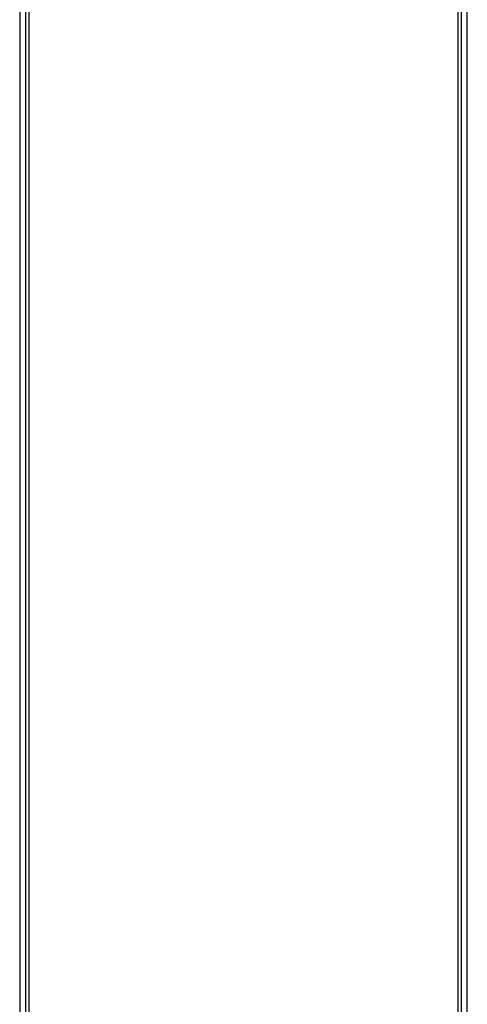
# Model space of a CAD drawing. Header units: inches. Extents: x 0 to 160, y -11 to 104.
# Tile 8 of 38: x 25.4 to 31.51, y 33.17 to 46.61. Entities that reach past the tile are written whole.
import ezdxf

# ---------------------------------------------------------------- set-up
doc = ezdxf.new("R2010")
doc.units = ezdxf.units.IN
doc.header["$LTSCALE"] = 9.635087
doc.header["$MEASUREMENT"] = 0
doc.layers.add('Visible Edges(ANSI)', color=7, linetype='Continuous', lineweight=25)
doc.layers.add('Visible Tangent Edges(ANSI)', color=7, linetype='Continuous', lineweight=25)

msp = doc.modelspace()

# ---------------------------------------------------------------- linework, layer by layer
at = {"layer": 'Visible Edges(ANSI)'}
for p, q in [((25.4778, 90.257), (25.4778, 21.063)), ((31.4336, 21.063), (31.4336, 90.257)), ((31.5133, 21.063), (31.5133, 90.257)), ((25.3981, 54.9542), (25.3981, 27.7463))]:
    msp.add_line(p, q, dxfattribs=at)
at = {"layer": 'Visible Tangent Edges(ANSI)'}
for p, q in [((31.3887, 20.8819), (31.3887, 90.4381)), ((25.5227, 54.9469), (25.5227, 27.7536))]:
    msp.add_line(p, q, dxfattribs=at)

doc.saveas('drawing.dxf')
